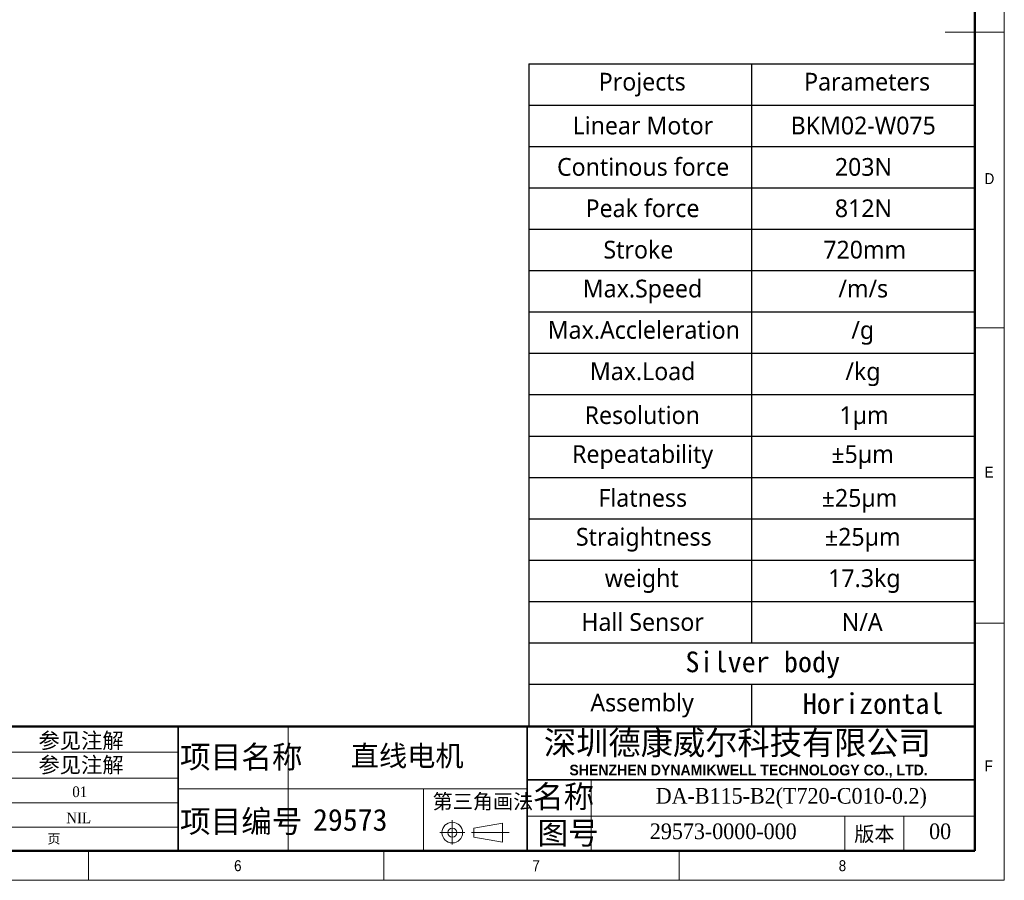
# Model space of a CAD drawing. Header units: millimetres. Extents: x 25 to 2075, y 25 to 1460.
# Tile 9 of 15: x 1242 to 2075, y 25 to 753. Entities that reach past the tile are written whole.
import ezdxf

# ---------------------------------------------------------------- set-up
doc = ezdxf.new("R2010")
doc.units = ezdxf.units.MM
doc.header["$LTSCALE"] = 5
doc.layers.add('文字_', color=7, linetype='Continuous')
doc.styles.add('SLDTEXTSTYLE0', font='MSYH.TTC', dxfattribs={"bigfont": 'bigfont'})
doc.styles.add('SLDTEXTSTYLE1', font='GOTHIC.TTF', dxfattribs={"width": 0.913})
doc.styles.add('SLDTEXTSTYLE10', font='MSYH.TTC')
doc.styles.add('SLDTEXTSTYLE11', font='SIMSUN.TTC')
doc.styles.add('SLDTEXTSTYLE2', font='TIMES NEW ROMAN BLOD.TTF', dxfattribs={"width": 0.933})
doc.styles.add('SLDTEXTSTYLE3', font='SIMKAI.TTF', dxfattribs={"bigfont": 'bigfont'})
doc.styles.add('SLDTEXTSTYLE4', font='SIMSUN.TTC', dxfattribs={"bigfont": 'bigfont'})
doc.styles.add('SLDTEXTSTYLE5', font='SIMHEI.TTF', dxfattribs={"bigfont": 'bigfont'})
doc.styles.add('SLDTEXTSTYLE6', font='ARIAL BOLD.TTF', dxfattribs={"width": 0.948})
doc.styles.add('SLDTEXTSTYLE7', font='TIMES NEW ROMAN.TTF', dxfattribs={"width": 0.933})
doc.styles.add('SLDTEXTSTYLE8', font='SIMHEI.TTF')

# ---------------------------------------------------------------- blocks, each defined once
blk = doc.blocks.new('SW_TABLEANNOTATION_1')
at = {"color": 0}
for p, q in [((0, 0), (0, -35)), ((0, 0), (188.42, 0)), ((188.42, 0), (188.42, -35)), ((188.42, 0), (376.85, 0)), ((376.85, 0), (376.85, -35)), ((0, -35), (0, -70)), ((0, -35), (188.42, -35)), ((188.42, -35), (188.42, -70)), ((188.42, -35), (376.85, -35)), ((376.85, -35), (376.85, -70)), ((0, -70), (0, -105)), ((0, -70), (188.42, -70)), ((188.42, -70), (188.42, -105)), ((188.42, -70), (376.85, -70)), ((376.85, -70), (376.85, -105)), ((0, -105), (0, -140)), ((0, -105), (188.42, -105)), ((188.42, -105), (188.42, -140)), ((188.42, -105), (376.85, -105)), ((376.85, -105), (376.85, -140)), ((0, -140), (0, -175)), ((0, -140), (188.42, -140)), ((188.42, -140), (188.42, -175)), ((188.42, -140), (376.85, -140)), ((376.85, -140), (376.85, -175)), ((0, -175), (0, -210)), ((0, -175), (188.42, -175)), ((188.42, -175), (188.42, -210)), ((188.42, -175), (376.85, -175)), ((376.85, -175), (376.85, -210)), ((0, -210), (0, -245)), ((0, -210), (188.42, -210)), ((188.42, -210), (188.42, -245)), ((188.42, -210), (376.85, -210)), ((376.85, -210), (376.85, -245)), ((0, -245), (0, -280)), ((0, -245), (188.42, -245)), ((188.42, -245), (188.42, -280)), ((188.42, -245), (376.85, -245)), ((376.85, -245), (376.85, -280)), ((0, -280), (0, -315)), ((0, -280), (188.42, -280)), ((188.42, -280), (188.42, -315)), ((188.42, -280), (376.85, -280)), ((376.85, -280), (376.85, -315)), ((0, -315), (0, -350)), ((0, -315), (188.42, -315)), ((188.42, -315), (188.42, -350)), ((188.42, -315), (376.85, -315)), ((376.85, -315), (376.85, -350)), ((0, -350), (0, -385)), ((0, -350), (188.42, -350)), ((188.42, -350), (188.42, -385)), ((188.42, -350), (376.85, -350)), ((376.85, -350), (376.85, -385)), ((0, -385), (0, -420)), ((0, -385), (188.42, -385)), ((188.42, -385), (188.42, -420)), ((188.42, -385), (376.85, -385)), ((376.85, -385), (376.85, -420)), ((0, -420), (0, -455)), ((0, -420), (188.42, -420)), ((188.42, -420), (188.42, -455)), ((188.42, -420), (376.85, -420)), ((376.85, -420), (376.85, -455)), ((0, -455), (0, -490)), ((0, -455), (188.42, -455)), ((188.42, -455), (188.42, -490)), ((188.42, -455), (376.85, -455)), ((376.85, -455), (376.85, -490)), ((0, -490), (0, -525)), ((0, -490), (188.42, -490)), ((188.42, -490), (376.85, -490)), ((376.85, -490), (376.85, -525)), ((0, -525), (0, -560.53)), ((0, -525), (188.42, -525)), ((188.42, -525), (188.42, -560.53)), ((188.42, -525), (376.85, -525)), ((376.85, -525), (376.85, -560.53)), ((0, -560.53), (188.42, -560.53)), ((188.42, -560.53), (376.85, -560.53))]:
    blk.add_line(p, q, dxfattribs=at)
at = {"color": 0, "attachment_point": 1}
for s, insert, char_height, style in [('Projects', (59.09, -7.74), 15, 'SLDTEXTSTYLE10'), ('Parameters', (232.86, -7.74), 15, 'SLDTEXTSTYLE10'), ('Linear Motor', (36.96, -44.82), 15, 'SLDTEXTSTYLE10'), ('BKM02-W075', (221.45, -44.82), 15, 'SLDTEXTSTYLE10'), ('Continous force', (23.8, -79.82), 15, 'SLDTEXTSTYLE10'), ('203N', (258.88, -79.82), 15, 'SLDTEXTSTYLE10'), ('Peak force', (47.96, -114.82), 15, 'SLDTEXTSTYLE10'), ('812N', (258.88, -114.82), 15, 'SLDTEXTSTYLE10'), ('Stroke ', (63.04, -149.82), 15, 'SLDTEXTSTYLE10'), ('720mm', (249.08, -149.82), 15, 'SLDTEXTSTYLE10'), ('Max.Speed', (45.54, -182.74), 15, 'SLDTEXTSTYLE10'), ('/m/s', (261.8, -182.74), 15, 'SLDTEXTSTYLE10'), ('Max.Accleleration', (15.89, -217.74), 15, 'SLDTEXTSTYLE10'), ('/g', (272.78, -217.74), 15, 'SLDTEXTSTYLE10'), ('Max.Load', (51.54, -252.74), 15, 'SLDTEXTSTYLE10'), ('/kg', (267.75, -252.74), 15, 'SLDTEXTSTYLE10'), ('Resolution', (47.16, -289.82), 15, 'SLDTEXTSTYLE10'), ('1μm', (262.76, -289.82), 15, 'SLDTEXTSTYLE0'), ('Repeatability', (36.55, -322.74), 15, 'SLDTEXTSTYLE10'), ('±5μm', (255.91, -322.74), 15, 'SLDTEXTSTYLE0'), ('Flatness', (58.81, -359.82), 15, 'SLDTEXTSTYLE10'), ('±25μm ', (247.76, -359.82), 15, 'SLDTEXTSTYLE0'), ('Straightness', (39.82, -392.74), 15, 'SLDTEXTSTYLE10'), ('±25μm', (250.49, -392.74), 15, 'SLDTEXTSTYLE0'), ('weight', (64.19, -427.74), 15, 'SLDTEXTSTYLE10'), ('17.3kg', (253.22, -427.74), 15, 'SLDTEXTSTYLE10'), ('Hall Sensor', (44.36, -464.82), 15, 'SLDTEXTSTYLE10'), ('N/A', (264.68, -464.82), 15, 'SLDTEXTSTYLE10'), ('Silver body', (132.41, -497.32), 17.5, 'SLDTEXTSTYLE11'), ('Assembly', (52, -533), 15, 'SLDTEXTSTYLE10'), ('Horizontal', (231.72, -532.59), 17.5, 'SLDTEXTSTYLE11')]:
    blk.add_mtext(s, dxfattribs=dict(at, insert=insert, char_height=char_height, style=style))

msp = doc.modelspace()

# ---------------------------------------------------------------- linework, layer by layer
at = {"color": 7, "linetype": 'Continuous', "lineweight": 18}
for p, q in [((2075, 25), (2075, 1460)), ((2050, 1435), (2050, 50)), ((2075, 742.5), (2025, 742.5)), ((2050, 492.5), (2075, 492.5)), ((2050, 242.5), (2075, 242.5)), ((1469.1269647, 155), (1469.1269647, 50)), ((915, 133.2902898), (1375.9224133, 133.2902898)), ((915, 111.2746098), (1375.9224133, 111.2746098)), ((1725.4624151, 110), (1725.4624151, 50)), ((1375.9224133, 102.5), (1671.2540608, 102.5)), ((1583.6397303, 102.5), (1583.6397303, 50)), ((915, 90.6523272), (1375.9224133, 90.6523272)), ((1607.8981135, 75.742623), (1607.8981135, 55.3154306)), ((1671.2540608, 79.2002738), (2050, 79.2002738)), ((1940, 79.2002738), (1940, 50)), ((1990, 79.2002738), (1990, 50)), ((1375.9224133, 70.0296589), (915, 70.0296589)), ((1626.1916166, 69.0937378), (1650.4688058, 73.2934248)), ((1626.1916166, 61.5937378), (1626.1916166, 69.0937378)), ((1650.4688058, 73.2934248), (1650.4688058, 57.3019962)), ((1597.4992283, 65.3437378), (1618.5058266, 65.3437378)), ((1624.0251405, 65.3437378), (1655.9734766, 65.3437378)), ((1626.1916166, 61.5937378), (1650.4688058, 57.3019962)), ((50, 50), (2050, 50)), ((615, 50), (2050, 50)), ((1300, 50), (1300, 25)), ((1550, 25), (1550, 50)), ((1800, 50), (1800, 25)), ((25, 25), (2075, 25))]:
    msp.add_line(p, q, dxfattribs=at)
at = {"color": 7, "linetype": 'Continuous', "lineweight": 50}
for p, q in [((2050, 1435), (2050, 50)), ((2050, 155), (915, 155)), ((50, 50), (2050, 50))]:
    msp.add_line(p, q, dxfattribs=at)
at = {"color": 7, "linetype": 'Continuous', "lineweight": 35}
for p, q in [((1375.9224133, 155), (1375.9224133, 50)), ((1671.2540608, 155), (1671.2540608, 50)), ((1671.2540608, 110), (2050, 110))]:
    msp.add_line(p, q, dxfattribs=at)
at = {"color": 7, "linetype": 'Continuous', "lineweight": 18}
for radius in [8.75, 3.75]:
    msp.add_circle((1607.8981135, 65.3437378), radius, dxfattribs=at)

# ---------------------------------------------------------------- block references
msp.add_blockref('SW_TABLEANNOTATION_1', (1672.7545404, 715.8458956))

# ---------------------------------------------------------------- texts
at = {"color": 7, "linetype": 'Continuous', "lineweight": 0}
for s, insert, char_height, attachment_point, style in [('D', (2058.3333333, 623.231533), 9.2604167, 1, 'SLDTEXTSTYLE1'), ('E', (2058.3333333, 374.9441835), 9.2604167, 1, 'SLDTEXTSTYLE1'), ('参见注解', (1257.68191, 149.7829303), 13.22916667, 1, 'SLDTEXTSTYLE3'), ('深圳德康威尔科技有限公司', (1685.4642568, 151.2930998), 20, 1, 'SLDTEXTSTYLE5'), ('项目名称', (1377.519909, 138.8402697), 19, 1, 'SLDTEXTSTYLE4'), ('参见注解', (1257.68191, 129.2523844), 13.22916667, 1, 'SLDTEXTSTYLE3'), ('F', (2058.3333333, 126.3961334), 9.2604167, 1, 'SLDTEXTSTYLE1'), ('SHENZHEN DYNAMIKWELL TECHNOLOGY CO., LTD.', (1706.9976987, 122.7774157), 9, 1, 'SLDTEXTSTYLE6'), ('01', (1286.3586842, 104.376701), 9, 1, 'SLDTEXTSTYLE7'), ('名称', (1676.1174237, 105.3302296), 19, 1, 'SLDTEXTSTYLE4'), ('DA-B115-B2(T720-C010-0.2)', (1894.7515637, 103.0630895), 13.229166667, 2, 'SLDTEXTSTYLE7'), ('第三角画法', (1591.2109139, 97.9303865), 12.5, 1, 'SLDTEXTSTYLE4'), ('项目编号', (1377.519909, 84.3601636), 19, 1, 'SLDTEXTSTYLE4'), ('NIL', (1281.1899342, 82.3187184), 9, 1, 'SLDTEXTSTYLE2'), ('图号', (1680.0130134, 74.4848731), 19, 1, 'SLDTEXTSTYLE4'), ('版本', (1965.0401468, 70.4004553), 12.5, 2, 'SLDTEXTSTYLE4'), ('共        页', (1210.9333383, 64.1032432), 8, 1, 'SLDTEXTSTYLE4'), ('6', (1423.286376, 41.9842102), 9.2604167, 1, 'SLDTEXTSTYLE1'), ('7', (1675.7283625, 41.9842102), 9.2604167, 1, 'SLDTEXTSTYLE1'), ('8', (1934.8867765, 41.9842102), 9.2604167, 1, 'SLDTEXTSTYLE1')]:
    msp.add_mtext(s, dxfattribs=dict(at, insert=insert, char_height=char_height, attachment_point=attachment_point, style=style))
at = {"layer": '文字_', "attachment_point": 2}
for s, insert, char_height, style in [('直线电机', (1569.7287068, 139.0331761), 17.5, 'SLDTEXTSTYLE0'), ('29573', (1521.5602136, 85.4287318), 18.52083333, 'SLDTEXTSTYLE8'), ('29573-0000-000', (1837.186862, 73.0630895), 13.229166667, 'SLDTEXTSTYLE7'), ('00', (2020.6890192, 73.0630895), 13.22916667, 'SLDTEXTSTYLE7')]:
    msp.add_mtext(s, dxfattribs=dict(at, insert=insert, char_height=char_height, style=style))

doc.saveas('drawing.dxf')
